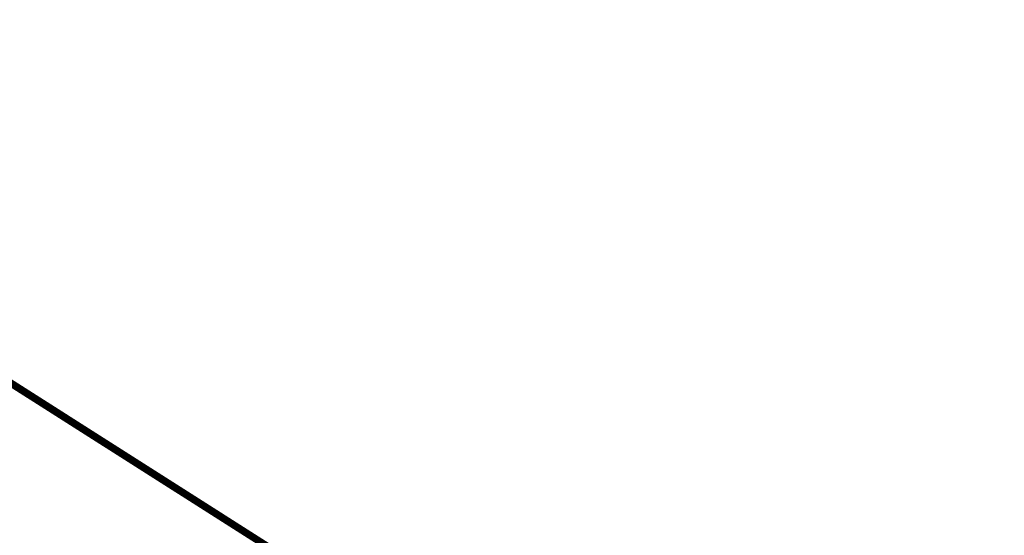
# Model space of a CAD drawing. Extents: x 1160024 to 2574774, y 200346 to 1150377.
# Tile 114 of 118: x 2445893 to 2482675, y 386276 to 405548. Entities that reach past the tile are written whole.
import ezdxf

# ---------------------------------------------------------------- set-up
doc = ezdxf.new("R2010")
doc.units = 0
doc.header["$MEASUREMENT"] = 0
doc.layers.add('Prop Drainage Structure Scour Hole Detail CELL', color=9, linetype='Continuous', lineweight=30)
doc.layers.add('Typical Terminator CELL', color=7, linetype='Continuous', lineweight=0)
doc.styles.add('Style-GEOMETRICFUTURA_211_M_L', font='GEOMETRICFUTURA_211_M_L.shx')
doc.dimstyles.new('erosion_control', dxfattribs={"dimtxt": 4.99999, "dimasz": 9.99998, "dimexe": 2.499995, "dimexo": 2.499995, "dimgap": 2.499995, "dimtad": 0, "dimtih": 1, "dimtoh": 1, "dimzin": 3, "dimdsep": 46, "dimtxsty": 'Style-GEOMETRICFUTURA_211_M_L', "dimcen": 0.09, "dimaunit": 1, "dimadec": 4, "dimazin": 3, "dimtfac": 1, "dimtofl": 0, "dimtmove": 0, "dimatfit": 1, "dimfxl": 1, "dimtzin": 3, "dimlwd": 106, "dimarcsym": 0})

# ---------------------------------------------------------------- blocks, each defined once
blk = doc.blocks.new('TERMINATOR_0.5')
at = {"color": 1, "linetype": 'Continuous', "lineweight": 0}
blk.add_line((0, 0), (-1, -0.1), dxfattribs=at)
blk = doc.blocks.new('PROP DRAINAGE STRUCTURE SCOUR HOLE DETAIL')
at = {"layer": 'Prop Drainage Structure Scour Hole Detail CELL', "lineweight": 13, "annotation_type": 0, "has_hookline": 1, "horizontal_direction": (0.160147, 0.987093, 0)}
for points, hookline_direction, text_width in [([(85, 180), (574895, 1339719)], 1, 35.9), ([(107, 43), (574927, 1339897)], 1, 61.9), ([(116, 47), (574887, 1339876)], 0, 7.61), ([(117, 168), (574900, 1339774)], 1, 48.2), ([(149, 42), (574865, 1339926)], 0, 36.4), ([(166, 47), (574862, 1339890)], 1, 17.1)]:
    blk.add_leader(points, dimstyle='erosion_control', override={"dimtxt": 3.999992, "dimasz": 3.999992, "dimgap": 1.999996, "dimldrblk": 'TERMINATOR_0.5', "dimlwd": 65534}, dxfattribs=dict(at, hookline_direction=hookline_direction, text_width=text_width))

msp = doc.modelspace()

# ---------------------------------------------------------------- block references
at = {"layer": 'Prop Drainage Structure Scour Hole Detail CELL', "rotation": 80.78458975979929}
msp.add_blockref('PROP DRAINAGE STRUCTURE SCOUR HOLE DETAIL', (2482693, 368280), dxfattribs=at)

doc.saveas('drawing.dxf')
